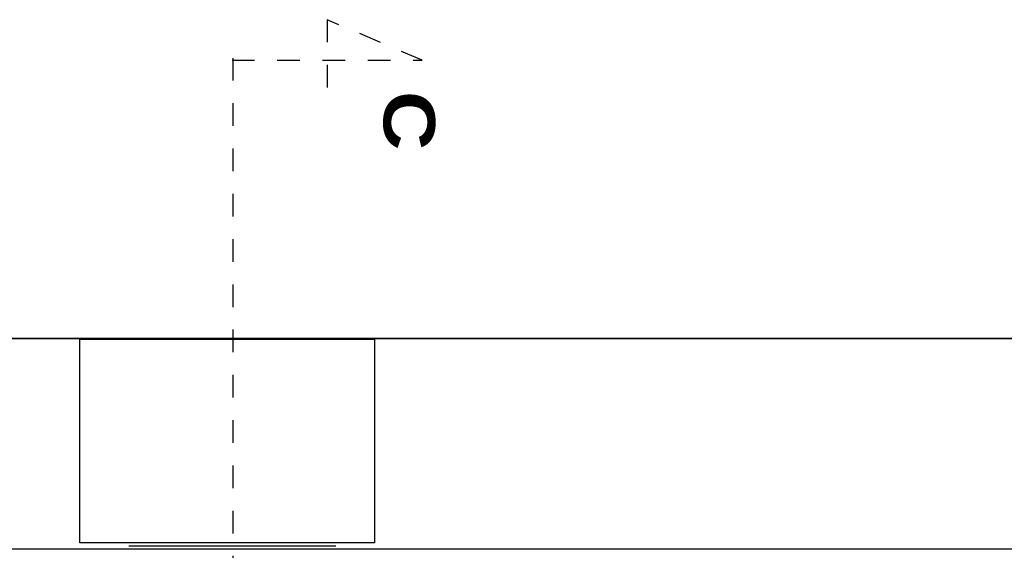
# Model space of a CAD drawing. Header units: millimetres. Extents: x -11.8 to 86.8, y 45.9 to 95.9.
# Tile 57 of 108: x 9.9 to 14.2, y 93.6 to 95.9. Entities that reach past the tile are written whole.
import ezdxf

# ---------------------------------------------------------------- set-up
doc = ezdxf.new("R2010")
doc.units = ezdxf.units.MM
doc.header["$MEASUREMENT"] = 0
doc.linetypes.add('PC_DASH_5', pattern=[0.069444, 0.027778, -0.041667])
doc.layers.add('Structure etage', color=7, linetype='Continuous')
doc.styles.get("Standard").update_dxf_attribs({"font": 'BKANT.TTF'})

# ---------------------------------------------------------------- blocks, each defined once
blk = doc.blocks.new('PD_15720')
at = {"layer": 'Structure etage', "color": 0}
blk.add_line((5.8936, -2.1936), (14.4268, -2.1936), dxfattribs=at)
blk = doc.blocks.new('PD_15719')
at = {"layer": 'Structure etage', "color": 0}
blk.add_lwpolyline([(14.424, -3.1228), (14.424, -2.1936), (14.4268, -2.1936), (5.8936, -2.1936), (5.8936, -6.6318), (6.8374, -6.6318), (6.8374, -3.1228), (14.4268, -3.1228)], dxfattribs=at)
at = {"layer": 'Structure etage'}
blk.add_blockref('PD_15720', (0, 0), dxfattribs=at)

msp = doc.modelspace()

# ---------------------------------------------------------------- linework, layer by layer
at = {"layer": 'Structure etage', "color": 0, "linetype": 'PC_DASH_5'}
msp.add_line((10.8378, 95.7438), (10.8378, 56.148), dxfattribs=at)
at = {"layer": 'Structure etage', "color": 0}
msp.add_line((10.3781, 93.5894), (11.2934, 93.5894), dxfattribs=at)
at = {"layer": 'Structure etage', "color": 0, "linetype": 'PC_DASH_5'}
msp.add_lwpolyline([(10.8342, 95.7337), (11.674, 95.7337), (11.2542, 95.9132), (11.2542, 95.562)], dxfattribs=at)
at = {"layer": 'Structure etage', "color": 0}
msp.add_lwpolyline([(11.4632, 94.5019), (11.4632, 93.6019), (10.1617, 93.6019), (10.1617, 94.5019), (11.4632, 94.5019)], dxfattribs=at)

# ---------------------------------------------------------------- block references
at = {"layer": 'Structure etage'}
msp.add_blockref('PD_15719', (0.1791, 96.6988), dxfattribs=at)

# ---------------------------------------------------------------- texts
at = {"layer": 'Structure etage', "color": 0, "insert": (11.7304, 95.5979), "char_height": 0.226549, "width": 0.246944, "attachment_point": 1, "rotation": 270}
msp.add_mtext('{\\fArial Black|b0|i0|c0|p34;C}', dxfattribs=at)

doc.saveas('drawing.dxf')
